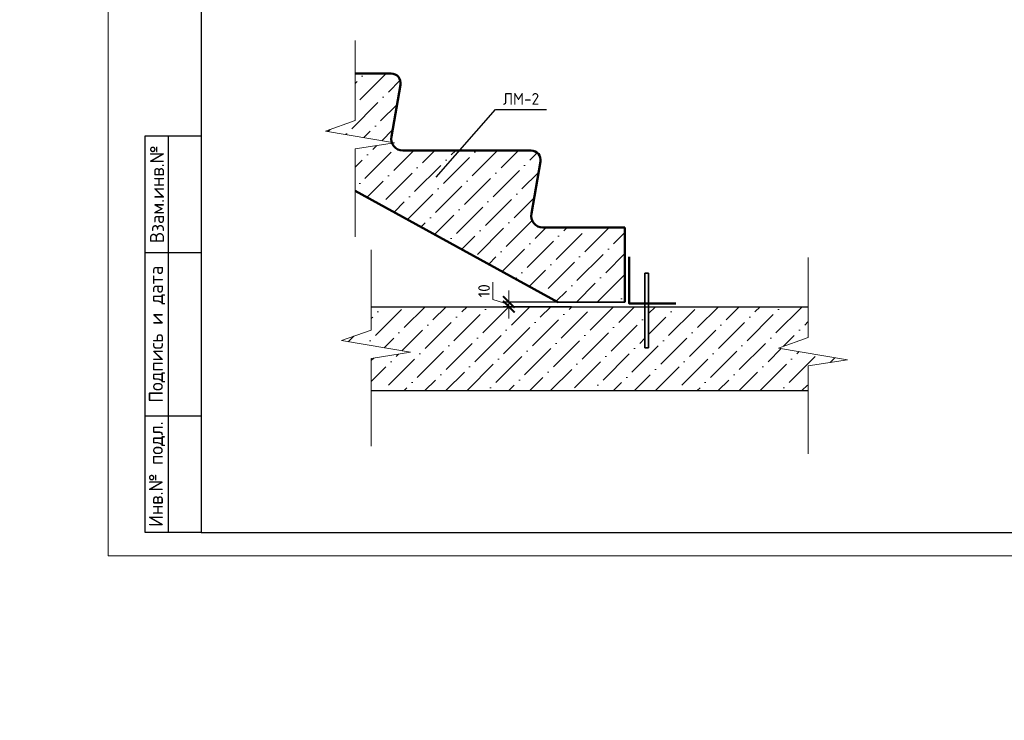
# Model space of a CAD drawing. Header units: millimetres. Extents: x 259029 to 2494469, y -731578 to -57567.
# Tile 142 of 207: x 406413 to 427522, y -525268 to -510249. Entities that reach past the tile are written whole.
import ezdxf
from ezdxf import colors
from ezdxf.entities.mleader import LeaderData, LeaderLine
from ezdxf.enums import TextEntityAlignment as Align
from ezdxf.math import Vec2, Vec3

# ---------------------------------------------------------------- set-up
doc = ezdxf.new("R2010")
doc.units = ezdxf.units.MM
doc.layers.get('Defpoints').update_dxf_attribs({"color": 140})
for name, color, linetype, lineweight in [('RAZMER', 100, 'Continuous', 15), ('Standard', 7, 'Continuous', 25), ('Выноски', 20, 'Continuous', 20), ('ПЛИТА', 152, 'Continuous', 35), ('поз.', 2, 'Continuous', 25), ('РАЗРЕЗЫ', 10, 'Continuous', 60), ('Символы 0.20', 1, 'Continuous', 20), ('Текст', 41, 'Continuous', 30), ('Тонкая', 81, 'Continuous', 20), ('ТОНКИЕ', 7, 'Continuous', 9), ('штриховка', 7, 'Continuous', 18)]:
    doc.layers.add(name, color=color, linetype=linetype, lineweight=lineweight)
doc.layers.add('ТОЛСТЫЕ_ОСНОВНЫЕ', color=6, linetype='Continuous')
doc.styles.add('style1', font='GOST_Common.ttf', dxfattribs={"height": 500})
doc.styles.add('ГОСТ', font='GOST_Common.ttf')
doc.dimstyles.new('М10', dxfattribs={"dimscale": 0, "dimtxt": 2.5, "dimasz": 2.5, "dimexe": 1.25, "dimexo": 0.625, "dimtad": 1, "dimdec": 0, "dimlfac": 0.1, "dimtxsty": 'ГОСТ', "dimblk": 'ARCHTICK', "dimcen": 2.5, "dimdle": 1.5, "dimclrd": 256, "dimclre": 256, "dimclrt": 256, "dimadec": 0, "dimazin": 0, "dimtfac": 1, "dimtdec": 0, "dimtmove": 1, "dimatfit": 3, "dimfxl": 2, "dimtfill": 1, "dimlwd": -1, "dimarcsym": 0})
pattern_1 = [(45, (-13871.26, -63965.88), (168.3798, 617.39261), [793.75, -158.75, 0, -158.75])]

# ---------------------------------------------------------------- blocks, each defined once
blk = doc.blocks.new('*U7')
at = {"layer": 'ТОЛСТЫЕ_ОСНОВНЫЕ'}
for p, q in [((8, 5), (8, 90)), ((8, 90), (20, 90)), ((13, 5), (13, 90)), ((8, 65), (20, 65)), ((8, 30), (20, 30)), ((20, 5), (8, 5))]:
    blk.add_line(p, q, dxfattribs=at)
at = {"layer": 'ТОЛСТЫЕ_ОСНОВНЫЕ', "color": 6}
blk.add_lwpolyline([(20, 5), (589, 5), (589, 415), (20, 415)], close=True, dxfattribs=at)
at = {"layer": 'ТОНКИЕ'}
blk.add_lwpolyline([(0, 0), (594, 0), (594, 420), (0, 420)], close=True, dxfattribs=at)
at = {"layer": 'Текст', "style": 'style1'}
for s, p in [('Взам.инв.№', (10.5, 77.5)), ('Подпись и дата', (10.5, 47.5)), ('Инв.№ подл.', (10.5, 17.5))]:
    blk.add_text(s, height=3, rotation=90, dxfattribs=at).set_placement(p, align=Align.MIDDLE)
blk = doc.blocks.new('_None')
blk = doc.blocks.new('_ArchTick')
at = {"color": 0, "linetype": 'ByBlock', "const_width": 0.15}
blk.add_lwpolyline([(-0.5, -0.5), (0.5, 0.5)], dxfattribs=at)
blk = doc.blocks.new('*D459')
at = {"layer": 'Defpoints', "color": 0, "lineweight": -2, "ltscale": 100, "transparency": 16777216}
for p in [(416900, -516301), (418306, -516301), (418306, -516401)]:
    blk.add_point(p, dxfattribs=at)
at = {"layer": 'RAZMER', "ltscale": 100, "transparency": 16777216}
for p, q in [((416556, -516248), (416556, -515873)), ((416900, -516301), (416900, -516051)), ((416900, -516351), (416556, -516248)), ((416900, -516401), (416900, -516301)), ((416900, -516401), (416900, -516301)), ((416900, -516401), (416900, -516651))]:
    blk.add_line(p, q, dxfattribs=at)
at = {"layer": 'RAZMER', "lineweight": -2, "ltscale": 100, "transparency": 16777216}
for p, q in [((418243, -516301), (416775, -516301)), ((418243, -516401), (416775, -516401))]:
    blk.add_line(p, q, dxfattribs=at)
at = {"layer": 'RAZMER', "ltscale": 100, "transparency": 16777216, "xscale": 250, "yscale": 250, "zscale": 250}
for p, rotation in [((416900, -516301), 270), ((416900, -516401), 90)]:
    blk.add_blockref('_ArchTick', p, dxfattribs=dict(at, rotation=rotation))
at = {"layer": 'RAZMER', "ltscale": 100, "transparency": 16777216, "insert": (416368, -516061), "char_height": 250, "attachment_point": 5, "rotation": 90, "style": 'ГОСТ', "bg_fill": 3, "box_fill_scale": 1.1, "bg_fill_color": 256, "bg_fill_true_color": 13158600, "bg_fill_transparency": 0}
blk.add_mtext('10', dxfattribs=at)

msp = doc.modelspace()

# ---------------------------------------------------------------- hatches: boundary and pattern name
at = {"layer": 'штриховка', "ltscale": 100}
h = msp.add_hatch(dxfattribs=at)
h.set_pattern_fill('ANSI36', color=256, scale=100)
h.set_pattern_definition(pattern_1)
edge = h.paths.add_edge_path()
edge.add_line((412968.3, -512636.8), (414390.1, -512879.5))
edge.add_arc((414628.1, -512802.8), 250, 171.67817, 197.86383, ccw=False)
edge.add_line((414380.7, -512766.7), (414577, -511631.8))
edge.add_arc((414379.1, -511602.8), 200, 351.67817, 450)
edge.add_line((414379.1, -511402.8), (413606.9, -511402.8))
edge.add_line((413606.9, -511402.8), (413606.9, -512410.8))
edge.add_line((413606.9, -512410.8), (412968.3, -512636.8))
edge = h.paths.add_edge_path()
edge.add_line((413606.9, -513020.9), (413606.9, -513914.7))
edge.add_line((413606.9, -513914.7), (417947.9, -516301.2))
edge.add_line((417947.9, -516301.2), (419389.3, -516301.2))
edge.add_line((419389.3, -516301.2), (419389.3, -514702.8))
edge.add_line((419389.3, -514702.8), (417628.1, -514702.8))
edge.add_arc((417628.1, -514452.8), 250, 171.67817, 270, ccw=False)
edge.add_line((417380.7, -514416.7), (417577, -513281.8))
edge.add_arc((417379.1, -513252.8), 200, 351.67817, 450)
edge.add_line((417379.1, -513052.8), (414628.1, -513052.8))
edge.add_arc((414628.1, -512802.8), 250, 202.24246, 270, ccw=False)
edge.add_line((414396.7, -512897.5), (413606.9, -513020.9))
h = msp.add_hatch(dxfattribs=at)
h.set_pattern_fill('ANSI36', color=256, scale=100)
h.set_pattern_definition(pattern_1)
h.paths.add_polyline_path([(419856.1, -517281.5), (419816.1, -517281.5), (419816.1, -516401.2), (413950.9, -516401.2), (413950.9, -516901.2), (413312.3, -517127.2), (414792.1, -517379.8), (413950.9, -517511.2), (413950.9, -518201.2), (420616.5, -518201.2)])
h.paths.add_polyline_path([(423315.9, -517062.6), (423315.9, -516401.2), (419896.1, -516401.2), (419896.1, -517281.5), (419856.1, -517281.5), (420616.5, -518201.2), (423315.9, -518201.2), (423315.9, -517672.7), (424157.1, -517541.2), (422677.3, -517288.6)])

# ---------------------------------------------------------------- linework, layer by layer
at = {"layer": 'Standard', "color": 5, "linetype": 'Continuous', "lineweight": 50, "transparency": 33554687}
for p, q in [((414379.1, -511402.8), (413606.9, -511402.8)), ((414382.9, -512753.8), (414575.3, -511642.1)), ((417379.1, -513052.8), (414628.1, -513052.8)), ((417382.9, -514403.8), (417575.3, -513292.1)), ((417947.9, -516301.2), (413606.9, -513914.7)), ((419389.3, -514702.8), (417628.1, -514702.8)), ((419389.3, -514702.8), (419387.9, -515351.3)), ((419389.3, -514702.8), (419389.3, -516301.2))]:
    msp.add_line(p, q, dxfattribs=at)
for centre, radius, start, end in [((414379.1, -511602.8), 200, 348.69007, 90), ((414628.1, -512802.8), 250, 168.69007, 270), ((417379.1, -513252.8), 200, 348.69007, 90), ((417628.1, -514452.8), 250, 168.69007, 270)]:
    msp.add_arc(centre, radius, start, end, dxfattribs=at)
at = {"layer": 'ПЛИТА', "color": 0, "lineweight": 30}
msp.add_line((413950.9, -518201.2, 0), (423315.9, -518201.2, 0), dxfattribs=at)
at = {"layer": 'поз.', "color": 4, "lineweight": 35}
for p, q in [((419816.1, -517281.5, 0), (419816.1, -515681.5, 0)), ((419896.1, -515681.5, 0), (419816.1, -515681.5, 0)), ((419896.1, -515681.5, 0), (419896.1, -517281.5, 0)), ((419896.1, -517281.5, 0), (419816.1, -517281.5, 0))]:
    msp.add_line(p, q, dxfattribs=at)
at = {"layer": 'РАЗРЕЗЫ', "color": 5, "lineweight": 35}
for p, q in [((419389.3, -516301.2), (419389.3, -514702.8)), ((417947.9, -516301.2), (419389.3, -516301.2))]:
    msp.add_line(p, q, dxfattribs=at)
at = {"layer": 'РАЗРЕЗЫ', "color": 2, "lineweight": -2}
msp.add_line((417947.9, -516301.2), (419389.3, -516301.2), dxfattribs=at)
at = {"layer": 'РАЗРЕЗЫ', "color": 2, "lineweight": 50}
msp.add_lwpolyline([(419481.3, -515333.7), (419481.3, -516333.7), (420481.3, -516333.7)], dxfattribs=at)
at = {"layer": 'Тонкая', "color": 30, "lineweight": 25, "ltscale": 100}
for p, q in [((415342.7, -513622.7), (416617.1, -512170.6)), ((416617.1, -512170.6), (417705, -512170.6))]:
    msp.add_line(p, q, dxfattribs=at)
at = {"layer": 'Тонкая', "color": 30, "linetype": 'ByBlock', "ltscale": 75}
for points in [[(413606.9, -514903.4), (413606.9, -513020.9), (414448.1, -512889.4), (412968.3, -512636.8), (413606.9, -512410.8), (413606.9, -510693.3)], [(413950.9, -519393.7), (413950.9, -517511.2), (414792.1, -517379.8), (413312.3, -517127.2), (413950.9, -516901.2), (413950.9, -515183.7)], [(423315.9, -519555.1), (423315.9, -517672.7), (424157.1, -517541.2), (422677.3, -517288.6), (423315.9, -517062.6), (423315.9, -515345.1)]]:
    msp.add_lwpolyline(points, dxfattribs=at)

# ---------------------------------------------------------------- block references
at = {"xscale": 100, "yscale": 100, "zscale": 100}
msp.add_blockref('*U7', (408306.5, -521740.3), dxfattribs=at)

# ---------------------------------------------------------------- texts
at = {"layer": 'Выноски'}
note = msp.add_mtext_static_columns([''] * 2, width=18604.939, gutter_width=10240.1, height=0, dxfattribs=dict(at, insert=(295601.8, -509833), char_height=250, attachment_point=1, style='ГОСТ'))
for column, words in zip([note] + note.columns.linked_columns, ['\\pi8790.91665;Общие указания:\\P\\pi570.45,l346.2,t2000;1.^IСтроительство здания должно производиться в соответствии с проектом производства работ (ППР). при {\\H1.66663x; }\\P\\pi0,t346.2;отсутствии проекта ППР в производство строительно-монтажных работ запрещается. {\\H1.18896x; }\\P\\pi570.45,t2000;2.^IМонтаж сборных конструкций вести в соответствии с требованиями СП 70.13330.2012 "Несущие и {\\H1.54818x; }\\P\\pi0,t346.2;ограждающие конструкции "(акт.ред. СНиП 3.03.01-87*).{\\H1.62844x;\\C0; \\H0.61408x;\\P\\pi570.45,t2000;}3.^IВсе сварные работы следует вести в соответствии с ГОСТ 5264-80* "Ручная дуговая сварка.Соединения {\\H1.20169x; }\\P\\pi0,t346.2;сварные" и  ГОСТ 14098-2014 "Соединения сварные арматуры и закладных деталей железобетонных конструкций". {\\H1.54394x; }\\PСварку вести электродами типа Э42А. {\\H1.42985x;\\C0; \\H0.69937x;\\P\\pi570.45,t2000;}4.^IВсе металлические конструкции окрасить эмалью ПФ-1189 по ГОСТ 6465-79 в два слоя. Эмаль наносить на {\\H1.46788x; }\\P\\pi0,t346.2;грунтовку ГФ-021 по ГОСТ 25129-82 (первый слой - на заводе-изготовителе, второй слой - на монтаже).{\\H1.65521x;\\C0; \\H0.60415x;\\P\\pi10052.46968,l0,tz;\\H1.55946x; \\H0.64125x;\\P\\H1.64685x; \\H0.60722x;\\P\\pi812.5,l41.6675;\\H1.23852x; \\H0.80742x;\\P}', '']):
    column.text = words
at = {"layer": 'Тонкая', "color": 30, "lineweight": 25, "ltscale": 100, "style": 'ГОСТ'}
msp.add_text('ЛМ-2', height=250, dxfattribs=at).set_placement((417161.1, -512070.6), align=Align.CENTER)

# ---------------------------------------------------------------- leaders
at = {"layer": 'Символы 0.20'}
ml = msp.add_multileader_mtext('Standard', dxfattribs=at)
ml.set_content('3(л.6)', color=256, style='ГОСТ')
ml.set_leader_properties(color=256, linetype='ByLayer', lineweight=-1)
ml.set_arrow_properties(name='NONE')
ml.build(insert=Vec2(0, 0))
ml.multileader.update_dxf_attribs({"text_left_attachment_type": 6, "text_right_attachment_type": 6, "dogleg_length": 0.25, "arrow_head_size": 200, "scale": 100})
ctx = ml.context
ctx.base_point, ctx.scale, ctx.char_height, ctx.arrow_head_size, ctx.landing_gap_size, ctx.plane_origin = Vec3(355165.9, -510882.3), 100, 250, 200, 25, Vec3(355458.5, -511152.2)
ctx.left_attachment, ctx.right_attachment = 6, 6
notes = []
notes.append((ctx, [(0, (1, 1, 0), (355140.9, -510882.3), (1, 0), 25, [(0, [(354256, -510289.1)], 0, [])])]))
ctx.mtext.insert, ctx.mtext.width, ctx.mtext.defined_height, ctx.mtext.flow_direction = Vec3(355190.9, -510582.3), 1094.387, 742.8, 5
ml = msp.add_multileader_mtext('Standard', dxfattribs=at)
ml.set_content('6(л.6)', color=256, style='ГОСТ')
ml.set_leader_properties(color=256, linetype='ByLayer', lineweight=-1)
ml.set_arrow_properties(name='NONE')
ml.build(insert=Vec2(0, 0))
ml.multileader.update_dxf_attribs({"text_left_attachment_type": 6, "text_right_attachment_type": 6, "dogleg_length": 0.25, "arrow_head_size": 200, "scale": 100})
ctx = ml.context
ctx.base_point, ctx.scale, ctx.char_height, ctx.arrow_head_size, ctx.landing_gap_size, ctx.plane_origin = Vec3(375928.4, -510685.2), 100, 250, 200, 25, Vec3(377142.5, -512819.7)
ctx.left_attachment, ctx.right_attachment = 6, 6
notes.append((ctx, [(0, (1, 1, 0), (375903.4, -510685.2), (1, 0), 25, [(0, [(375831.6, -511364.6)], 0, [])])]))
ctx.mtext.insert, ctx.mtext.width, ctx.mtext.flow_direction = Vec3(375953.4, -510385.2), 792.21, 5
ml = msp.add_multileader_mtext('Standard', dxfattribs=at)
ml.set_content('4(л.6)', color=256, style='ГОСТ')
ml.set_leader_properties(color=256, linetype='ByLayer', lineweight=-1)
ml.set_arrow_properties(name='NONE')
ml.build(insert=Vec2(0, 0))
ml.multileader.update_dxf_attribs({"text_left_attachment_type": 6, "text_right_attachment_type": 6, "dogleg_length": 0.25, "arrow_head_size": 200, "scale": 100})
ctx = ml.context
ctx.base_point, ctx.scale, ctx.char_height, ctx.arrow_head_size, ctx.landing_gap_size, ctx.plane_origin = Vec3(372010.9, -510882.3), 100, 250, 200, 25, Vec3(374250.6, -511152.2)
ctx.left_attachment, ctx.right_attachment = 6, 6
notes.append((ctx, [(1, (1, 1, 0), (372860.9, -510882.3), (-1, 0), 25, [(0, [(372765.9, -510439.4)], 0, [])])]))
ctx.mtext.insert, ctx.mtext.width, ctx.mtext.defined_height, ctx.mtext.flow_direction = Vec3(372035.9, -510582.3), 1094.387, 742.8, 5
for ctx, leaders in notes:
    for number, flags, end, landing, length, lines in leaders:
        leader = LeaderData()
        leader.index, (leader.has_last_leader_line, leader.has_dogleg_vector, leader.attachment_direction) = number, flags
        leader.last_leader_point, leader.dogleg_vector, leader.dogleg_length = Vec3(end), Vec3(landing), length
        for number, points, colour, breaks in lines:
            line = LeaderLine()
            line.index, line.vertices, line.color, line.breaks = number, Vec3.list(points), colors.encode_raw_color(colour), breaks
            leader.lines.append(line)
        ctx.leaders.append(leader)

# ---------------------------------------------------------------- next in the draw order: dimensions: what is measured, and where the dimension line sits
at = {"layer": 'RAZMER', "color": 30, "ltscale": 100}
dim = msp.add_linear_dim(base=(416899.7, -516301.2), p1=(418305.9, -516401.2), p2=(418305.9, -516301.2), angle=90, dimstyle='М10', override={"dimscale": 100, "dimtix": 0, "dimtofl": 1, "dimtmove": 1, "dimatfit": 3}, dxfattribs=at)
dim.commit()
dim.dimension.update_dxf_attribs({"geometry": '*D459', "text_midpoint": (416368.5, -516185.5)})

# ---------------------------------------------------------------- next in the draw order: linework, layer by layer
at = {"layer": 'ПЛИТА', "color": 0, "lineweight": 30}
msp.add_line((413950.9, -516401.2, 0), (423315.9, -516401.2, 0), dxfattribs=at)

doc.saveas('drawing.dxf')
